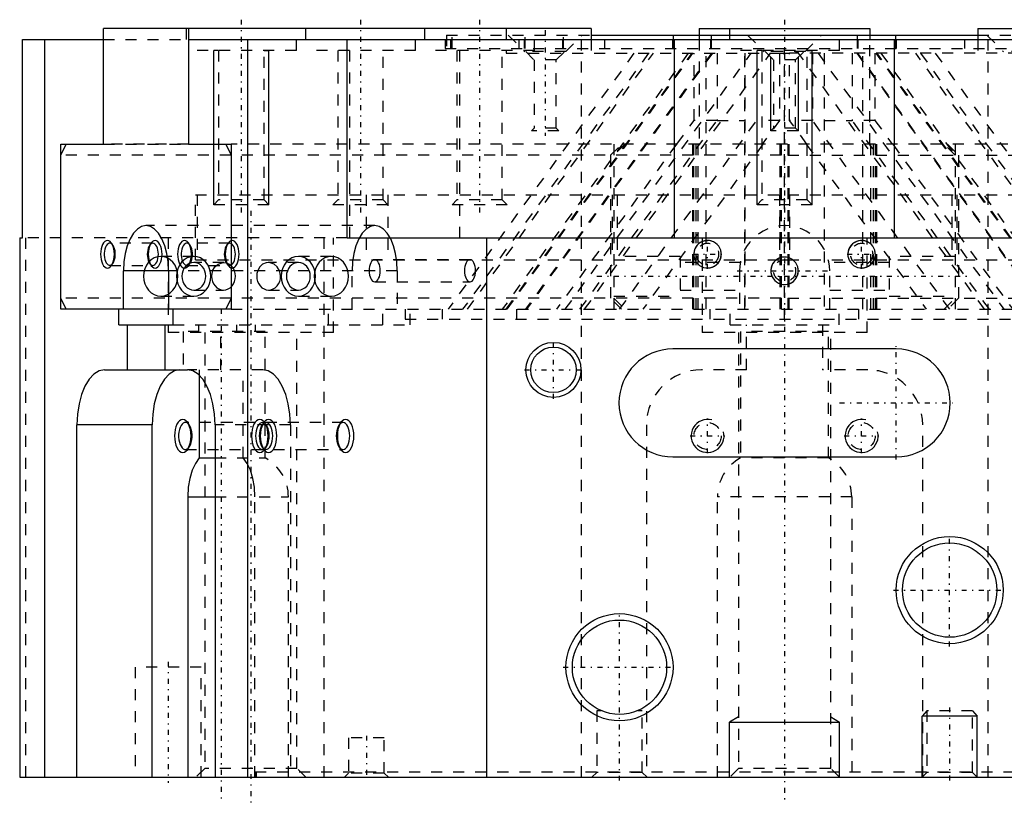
# Model space of a CAD drawing. Extents: x -69 to 69, y -2 to 69.
# Tile 1 of 2: x -69 to 20, y -2 to 69. Entities that reach past the tile are written whole.
import ezdxf

# ---------------------------------------------------------------- set-up
doc = ezdxf.new("R2010")
doc.units = 0
doc.linetypes.add('CENTER', pattern=[1.5, 0.45, -0.5, 0.05, -0.5])
doc.linetypes.add('DASHED', pattern=[2, 1, -1])
for name, color, linetype in [('AM_0', 7, 'CONTINUOUS'), ('AM_2', 5, 'CONTINUOUS'), ('AM_3', 6, 'DASHED'), ('AM_5', 3, 'CONTINUOUS'), ('AM_7', 4, 'CENTER')]:
    doc.layers.add(name, color=color, linetype=linetype)

msp = doc.modelspace()

# ---------------------------------------------------------------- linework, layer by layer
at = {"layer": 'AM_0'}
for p, q in [((-17.559, 68), (-61.899, 68)), ((-61.899, 57.5), (-61.899, 68)), ((-54.149, 68), (-54.149, 57.5)), ((-17.559, 68), (-17.559, 67)), ((-7.75, 68), (-7.75, 67.4)), ((-7.75, 68), (7.75, 68)), ((7.75, 68), (7.75, 67.4)), ((17.559, 68), (61.899, 68)), ((17.559, 68), (17.559, 67)), ((-17.559, 67.4), (17.559, 67.4)), ((-69.248, 67), (-61.899, 67)), ((-69.248, 49), (-69.248, 67)), ((-67.26, 67), (-67.26, 0)), ((-61.899, 57.5), (-61.899, 67)), ((-54.149, 67), (-54.149, 57.5)), ((-54.149, 67), (54.149, 67)), ((-48.787, 67), (-48.787, 0)), ((-39.748, 49), (-39.748, 67)), ((-65.774, 56.5), (-65.274, 57.5)), ((-65.774, 42.5), (-65.774, 57.5)), ((-65.774, 57.5), (-61.899, 57.5)), ((-65.274, 57.5), (-61.899, 57.5)), ((-54.149, 57.5), (-50.774, 57.5)), ((-54.149, 57.5), (-50.274, 57.5)), ((-50.774, 57.5), (-50.274, 56.5)), ((-50.274, 57.5), (-50.274, 42.5)), ((-65.774, 43.5), (-65.774, 56.5)), ((-50.274, 56.5), (-50.274, 43.5)), ((-69.5, 49), (-69.5, 0)), ((-69.5, 49), (-69.248, 49)), ((-39.748, 49), (39.748, 49)), ((-27.097, 49), (-27.097, 0)), ((-60.074, 42.5), (-60.074, 46)), ((-55.974, 46), (-55.974, 42.5)), ((-65.274, 42.5), (-65.774, 43.5)), ((-50.274, 43.5), (-50.774, 42.5)), ((-60.499, 42.5), (-65.774, 42.5)), ((-50.774, 42.5), (-65.274, 42.5)), ((-60.499, 41.1), (-60.499, 42.5)), ((-50.274, 42.5), (-55.549, 42.5)), ((-55.549, 41.1), (-55.549, 42.5)), ((-60.499, 41.1), (-55.549, 41.1)), ((-59.749, 41.1), (-59.749, 37)), ((-56.299, 41.1), (-56.299, 37)), ((10.15, 38.9), (-10.15, 38.9)), ((-61.799, 37), (-54.249, 37)), ((-53.182, 36.522), (-53.182, 29)), ((-64.299, 0), (-64.299, 32)), ((-57.457, 0), (-57.457, 32)), ((-51.749, 32), (-51.749, 0)), ((-53.182, 29), (-51.749, 29)), ((-10.15, 29.1), (10.15, 29.1)), ((-54.232, 25.48), (-54.232, 0)), ((-69.5, 0), (69.5, 0))]:
    msp.add_line(p, q, dxfattribs=at)
for points in [[(-55.974, 46), (-56.013, 46.8), (-56.13, 47.569), (-56.319, 48.278), (-56.574, 48.899), (-56.885, 49.409), (-57.239, 49.788), (-57.624, 50.021), (-58.024, 50.1), (-58.424, 50.021), (-58.808, 49.788), (-59.163, 49.409), (-59.473, 48.899), (-59.728, 48.278), (-59.918, 47.569), (-60.034, 46.8), (-60.074, 46)], [(-61.093, 48.405), (-61.183, 48.473), (-61.279, 48.504), (-61.376, 48.499), (-61.47, 48.456), (-61.559, 48.378), (-61.638, 48.268), (-61.706, 48.129), (-61.759, 47.966), (-61.795, 47.787), (-61.814, 47.597), (-61.814, 47.403), (-61.795, 47.213), (-61.759, 47.034), (-61.706, 46.871), (-61.638, 46.732), (-61.559, 46.622), (-61.47, 46.544), (-61.376, 46.501), (-61.279, 46.496), (-61.183, 46.527), (-61.093, 46.595)], [(-54.093, 48.405), (-54.183, 48.473), (-54.279, 48.504), (-54.376, 48.499), (-54.47, 48.456), (-54.559, 48.378), (-54.638, 48.268), (-54.706, 48.129), (-54.759, 47.966), (-54.795, 47.787), (-54.814, 47.597), (-54.814, 47.403), (-54.795, 47.213), (-54.759, 47.034), (-54.706, 46.871), (-54.638, 46.732), (-54.559, 46.622), (-54.47, 46.544), (-54.376, 46.501), (-54.279, 46.496), (-54.183, 46.527), (-54.093, 46.595)], [(-61.799, 37), (-62.286, 36.904), (-62.755, 36.619), (-63.188, 36.157), (-63.566, 35.536), (-63.877, 34.778), (-64.108, 33.913), (-64.251, 32.975), (-64.299, 32)], [(-54.957, 37), (-55.445, 36.904), (-55.914, 36.619), (-56.346, 36.157), (-56.725, 35.536), (-57.036, 34.778), (-57.267, 33.913), (-57.409, 32.975), (-57.457, 32)], [(-51.749, 32), (-51.797, 32.975), (-51.939, 33.913), (-52.17, 34.778), (-52.481, 35.536), (-52.86, 36.157), (-53.292, 36.619), (-53.761, 36.904), (-54.249, 37)], [(-54.171, 32.098), (-54.282, 32.184), (-54.399, 32.226), (-54.518, 32.221), (-54.635, 32.171), (-54.744, 32.077), (-54.843, 31.942), (-54.926, 31.772), (-54.992, 31.573), (-55.037, 31.353), (-55.06, 31.119), (-55.06, 30.881), (-55.037, 30.647), (-54.992, 30.427), (-54.926, 30.228), (-54.843, 30.058), (-54.744, 29.923), (-54.635, 29.829), (-54.518, 29.779), (-54.399, 29.774), (-54.282, 29.816), (-54.171, 29.902)], [(-53.182, 29), (-53.536, 28.513), (-53.83, 27.886), (-54.05, 27.149), (-54.186, 26.334), (-54.232, 25.48)]]:
    msp.add_lwpolyline(points, dxfattribs=at)
for points in [[(-61.524, 46.25), (-61.402, 46.274), (-61.285, 46.345), (-61.176, 46.461), (-61.082, 46.616), (-61.004, 46.806), (-60.946, 47.022), (-60.911, 47.256), (-60.899, 47.5), (-60.911, 47.744), (-60.946, 47.978), (-61.004, 48.194), (-61.082, 48.384), (-61.176, 48.539), (-61.285, 48.655), (-61.402, 48.726), (-61.524, 48.75), (-61.646, 48.726), (-61.763, 48.655), (-61.871, 48.539), (-61.966, 48.384), (-62.043, 48.194), (-62.101, 47.978), (-62.137, 47.744), (-62.149, 47.5), (-62.137, 47.256), (-62.101, 47.022), (-62.043, 46.806), (-61.966, 46.616), (-61.871, 46.461), (-61.763, 46.345), (-61.646, 46.274)], [(-54.524, 46.25), (-54.402, 46.274), (-54.285, 46.345), (-54.176, 46.461), (-54.082, 46.616), (-54.004, 46.806), (-53.946, 47.022), (-53.911, 47.256), (-53.899, 47.5), (-53.911, 47.744), (-53.946, 47.978), (-54.004, 48.194), (-54.082, 48.384), (-54.176, 48.539), (-54.285, 48.655), (-54.402, 48.726), (-54.524, 48.75), (-54.646, 48.726), (-54.763, 48.655), (-54.871, 48.539), (-54.966, 48.384), (-55.043, 48.194), (-55.101, 47.978), (-55.137, 47.744), (-55.149, 47.5), (-55.137, 47.256), (-55.101, 47.022), (-55.043, 46.806), (-54.966, 46.616), (-54.871, 46.461), (-54.763, 46.345), (-54.646, 46.274)], [(-54.682, 29.5), (-54.536, 29.529), (-54.395, 29.614), (-54.265, 29.753), (-54.152, 29.939), (-54.058, 30.167), (-53.989, 30.426), (-53.947, 30.707), (-53.932, 31), (-53.947, 31.293), (-53.989, 31.574), (-54.058, 31.833), (-54.152, 32.061), (-54.265, 32.247), (-54.395, 32.386), (-54.536, 32.471), (-54.682, 32.5), (-54.828, 32.471), (-54.969, 32.386), (-55.099, 32.247), (-55.212, 32.061), (-55.306, 31.833), (-55.375, 31.574), (-55.418, 31.293), (-55.432, 31), (-55.418, 30.707), (-55.375, 30.426), (-55.306, 30.167), (-55.212, 29.939), (-55.099, 29.753), (-54.969, 29.614), (-54.828, 29.529)]]:
    msp.add_lwpolyline(points, close=True, dxfattribs=at)
for centre, radius in [((-21, 37), 2.067), ((15, 17), 4.283), ((-15, 10), 4.283)]:
    msp.add_circle(centre, radius, dxfattribs=at)
for centre, start, end in [((-10.15, 34), 90, 270), ((10.15, 34), 270, 90)]:
    msp.add_arc(centre, 4.9, start, end, dxfattribs=at)
at = {"layer": 'AM_2'}
for p, q in [((-10.097, 67), (-10.097, 67.4)), ((-6.633, 67), (-6.633, 67.4)), ((6.633, 67), (6.633, 67.4)), ((10.097, 67), (10.097, 67.4)), ((-10, 49), (-10, 67)), ((10, 49), (10, 67)), ((-55.974, 46), (-60.074, 46)), ((-57.457, 32), (-64.299, 32)), ((-54.232, 25.48), (-51.749, 25.48))]:
    msp.add_line(p, q, dxfattribs=at)
at = {"layer": 'AM_3'}
for p, q in [((-54.363, 68), (-54.363, 66)), ((-44.363, 66), (-44.363, 68)), ((-43.538, 68), (-43.538, 66)), ((-33.538, 66), (-33.538, 68)), ((-32.713, 68), (-32.713, 66)), ((-25.309, 68), (-25.309, 65.75)), ((-22.713, 66), (-22.713, 68)), ((-5, 68), (-5, 66)), ((5, 66), (5, 68)), ((-30.731, 67.4), (-30.731, 66.2)), ((-30.731, 67.4), (-17.559, 67.4)), ((-30.195, 66.2), (-30.195, 67.4)), ((-25.11, 67.4), (-23.61, 65.9)), ((-23.563, 66.2), (-23.563, 67.4)), ((-20.098, 66.2), (-20.098, 67.4)), ((-19.89, 65.9), (-18.39, 67.4)), ((-7.75, 67.4), (-7.75, 67)), ((-3.36, 67.4), (-1.86, 65.9)), ((1.86, 65.9), (3.36, 67.4)), ((7.75, 67.4), (7.75, 67)), ((17.559, 67.4), (30.731, 67.4)), ((18.39, 67.4), (19.89, 65.9)), ((-61.899, 67), (-54.149, 67)), ((-39.5, 49), (-39.5, 67)), ((-30.847, 67), (-30.847, 66.2)), ((-30.311, 66.2), (-30.311, 67)), ((-29.5, 49), (-29.5, 67)), ((-24.108, 66.2), (-24.108, 67)), ((-23.62, 66.2), (-23.62, 67)), ((-20.156, 66.2), (-20.156, 67)), ((-18.473, 67), (-18.473, 0)), ((-17.559, 67), (-17.559, 65.75)), ((-16.358, 67), (-16.358, 66.2)), ((-10.155, 66.2), (-10.155, 67)), ((-10.097, 66.2), (-10.097, 67)), ((-7.75, 67), (-7.75, 57.5)), ((-6.691, 66.2), (-6.691, 67)), ((-6.633, 66.2), (-6.633, 67)), ((6.633, 66.2), (6.633, 67)), ((6.691, 66.2), (6.691, 67)), ((7.75, 57.5), (7.75, 67)), ((10.097, 66.2), (10.097, 67)), ((10.155, 66.2), (10.155, 67)), ((16.358, 67), (16.358, 66.2)), ((17.559, 67), (17.559, 65.75)), ((18.473, 67), (18.473, 0)), ((-44.363, 66), (-54.363, 66)), ((-51.43, 66), (-51.43, 52.433)), ((-47.296, 52.433), (-47.296, 66)), ((-33.538, 66), (-43.538, 66)), ((-40.605, 66), (-40.605, 52.433)), ((-36.471, 52.433), (-36.471, 66)), ((-22.713, 66), (-32.713, 66)), ((-30.847, 66.2), (30.847, 66.2)), ((-13.687, 65.75), (-30.582, 42.5)), ((-29.78, 66), (-29.78, 52.433)), ((-12.358, 65.75), (-29.253, 42.5)), ((-28.82, 42.5), (-11.925, 65.75)), ((-8.758, 65.75), (-25.653, 42.5)), ((-25.646, 52.433), (-25.646, 66)), ((-25.309, 65.75), (-0.455, 65.75)), ((-25.3, 42.5), (-8.404, 65.75)), ((-25.22, 42.5), (-8.325, 65.75)), ((-19.89, 65.9), (-23.61, 65.9)), ((-6.642, 65.75), (-23.537, 42.5)), ((-23.506, 65.9), (-22.756, 65.15)), ((-6.562, 65.75), (-23.457, 42.5)), ((-20.743, 65.15), (-19.993, 65.9)), ((-19.93, 42.5), (-3.034, 65.75)), ((-18.175, 42.5), (-1.279, 65.75)), ((-8.205, 59.661), (-8.205, 65.75)), ((-7.125, 42.5), (-7.125, 65.75)), ((-6.13, 65.75), (-6.13, 59.661)), ((5, 66), (-5, 66)), ((-3.615, 65.75), (-3.615, 42.5)), ((-3.6, 42.5), (-3.6, 65.75)), ((-2.523, 65.75), (-2.523, 59.661)), ((-2.067, 66), (-2.067, 52.433)), ((1.86, 65.9), (-1.86, 65.9)), ((-1.757, 65.9), (-1.006, 65.15)), ((-0.455, 65.75), (-0.455, 59.661)), ((-0.455, 65.75), (0.455, 65.75)), ((0, 41.6), (0, 66.2)), ((25.309, 65.75), (0.455, 65.75)), ((0.455, 59.661), (0.455, 65.75)), ((1.006, 65.15), (1.757, 65.9)), ((18.175, 42.5), (1.279, 65.75)), ((2.067, 52.433), (2.067, 66)), ((2.53, 65.75), (2.53, 59.661)), ((3.042, 65.75), (19.937, 42.5)), ((3.6, 65.75), (3.6, 42.5)), ((6.138, 65.75), (6.138, 59.661)), ((6.562, 65.75), (23.457, 42.5)), ((23.545, 42.5), (6.649, 65.75)), ((7.125, 42.5), (7.125, 65.75)), ((8.205, 65.75), (8.205, 59.661)), ((25.22, 42.5), (8.325, 65.75)), ((25.3, 42.5), (8.404, 65.75)), ((8.758, 65.75), (25.653, 42.5)), ((28.82, 42.5), (11.925, 65.75)), ((12.358, 65.75), (29.253, 42.5)), ((13.687, 65.75), (30.582, 42.5)), ((23.61, 65.9), (19.89, 65.9)), ((-22.756, 65.15), (-22.756, 58.944)), ((-20.743, 65.15), (-22.756, 65.15)), ((-20.743, 58.944), (-20.743, 65.15)), ((-1.006, 65.15), (-1.006, 58.944)), ((1.006, 65.15), (-1.006, 65.15)), ((1.006, 58.944), (1.006, 65.15)), ((-18.601, 42.5), (-6.13, 59.661)), ((-14.993, 42.5), (-2.523, 59.661)), ((-9.776, 57.5), (-8.205, 59.661)), ((-6.13, 59.661), (-8.205, 59.661)), ((-6.13, 59.661), (-3.615, 59.661)), ((-0.455, 59.661), (-2.523, 59.661)), ((-0.455, 59.661), (-2.026, 57.5)), ((2.53, 59.661), (0.455, 59.661)), ((2.026, 57.5), (0.455, 59.661)), ((15.001, 42.5), (2.53, 59.661)), ((3.6, 59.661), (6.138, 59.661)), ((8.205, 59.661), (6.138, 59.661)), ((18.608, 42.5), (6.138, 59.661)), ((8.205, 59.661), (9.776, 57.5)), ((-22.756, 58.944), (-23, 58.7)), ((-20.5, 58.7), (-23, 58.7)), ((-20.743, 58.944), (-22.756, 58.944)), ((-20.5, 58.7), (-20.743, 58.944)), ((-1.006, 58.944), (-1.25, 58.7)), ((1.25, 58.7), (-1.25, 58.7)), ((1.006, 58.944), (-1.006, 58.944)), ((1.25, 58.7), (1.006, 58.944)), ((-54.149, 57.5), (-61.899, 57.5)), ((-61.899, 57.5), (-54.149, 57.5)), ((50.274, 57.5), (-50.274, 57.5)), ((-9.826, 57.5), (-20.726, 42.5)), ((-15.805, 56.5), (-14.805, 57.5)), ((-14.5, 57.5), (-15.5, 56.5)), ((-15.5, 57.5), (-15.5, 42.5)), ((-1.976, 57.5), (-12.876, 42.5)), ((-8.355, 57.5), (-8.355, 42.5)), ((-8.255, 42.5), (-8.255, 57.5)), ((-8.05, 57.5), (-8.05, 42.5)), ((-7.85, 42.5), (-7.85, 57.5)), ((-0.405, 42.5), (-0.405, 57.5)), ((-0.305, 57.5), (-0.305, 42.5)), ((0.305, 57.5), (0.305, 42.5)), ((0.405, 42.5), (0.405, 57.5)), ((1.976, 57.5), (12.876, 42.5)), ((7.85, 42.5), (7.85, 57.5)), ((8.05, 57.5), (8.05, 42.5)), ((8.255, 42.5), (8.255, 57.5)), ((8.355, 57.5), (8.355, 42.5)), ((9.826, 57.5), (20.726, 42.5)), ((15.5, 56.5), (14.5, 57.5)), ((14.805, 57.5), (15.805, 56.5)), ((15.5, 57.5), (15.5, 42.5)), ((-0.305, 56.5), (-65.774, 56.5)), ((-15.805, 56.5), (-15.805, 43.5)), ((0.305, 56.5), (65.774, 56.5)), ((15.805, 56.5), (15.805, 43.5)), ((-53.519, 52.9), (-0.305, 52.9)), ((-53.519, 47), (-53.519, 52.9)), ((-53.369, 52.9), (-53.369, 47)), ((-38.019, 52.9), (-38.019, 47)), ((-36.064, 52.9), (-36.064, 47)), ((-15.655, 52.9), (-15.655, 47)), ((-15.2, 52.9), (-15.2, 47)), ((-0.455, 52.9), (-0.455, 47)), ((0.305, 52.9), (53.519, 52.9)), ((0.455, 52.9), (0.455, 47)), ((15.2, 52.9), (15.2, 47)), ((15.655, 52.9), (15.655, 47)), ((-51.43, 52.433), (-51.863, 52)), ((-46.863, 52), (-51.863, 52)), ((-47.296, 52.433), (-51.43, 52.433)), ((-46.863, 52), (-47.296, 52.433)), ((-40.605, 52.433), (-41.038, 52)), ((-36.038, 52), (-41.038, 52)), ((-36.471, 52.433), (-40.605, 52.433)), ((-36.038, 52), (-36.471, 52.433)), ((-29.78, 52.433), (-30.213, 52)), ((-25.213, 52), (-30.213, 52)), ((-25.646, 52.433), (-29.78, 52.433)), ((-25.213, 52), (-25.646, 52.433)), ((-2.067, 52.433), (-2.5, 52)), ((2.5, 52), (-2.5, 52)), ((2.067, 52.433), (-2.067, 52.433)), ((2.5, 52), (2.067, 52.433)), ((-37.239, 50.1), (-58.024, 50.1)), ((-39.748, 49), (-69.248, 49)), ((-68.974, 49), (-68.974, 0)), ((-57.404, 48.506), (-61.313, 48.506)), ((-61.022, 48.322), (-61.163, 48.521)), ((-57.554, 48.521), (-57.695, 48.322)), ((-55.997, 49), (-55.997, 40.4)), ((-50.404, 48.506), (-54.313, 48.506)), ((-54.022, 48.322), (-54.163, 48.521)), ((-50.554, 48.521), (-50.695, 48.322)), ((-41.877, 49), (-41.877, 0)), ((-40.997, 40.4), (-40.997, 49)), ((-7.5, 49), (-7.5, 40.4)), ((7.5, 40.4), (7.5, 49)), ((-61.163, 46.479), (-61.022, 46.678)), ((-57.695, 46.678), (-57.554, 46.479)), ((-53.68, 47.3), (-56.68, 47.3)), ((-54.163, 46.479), (-54.022, 46.678)), ((-50.947, 46.75), (-53.68, 46.75)), ((-53.519, 47), (-0.305, 47)), ((-50.695, 46.678), (-50.554, 46.479)), ((-44.18, 46.75), (-46.913, 46.75)), ((-41.18, 47.3), (-44.18, 47.3)), ((-28.579, 47.007), (-37.239, 47.007)), ((-9.5, 47.3), (-15.5, 47.3)), ((-9.5, 47.3), (-9.5, 43.7)), ((-4.034, 46.75), (-9.5, 46.75)), ((0.305, 47), (53.519, 47)), ((9.5, 46.75), (4.034, 46.75)), ((15.5, 47.3), (9.5, 47.3)), ((9.5, 47.3), (9.5, 43.7)), ((-61.313, 46.493), (-57.404, 46.493)), ((-35.189, 46), (-55.974, 46)), ((-54.313, 46.493), (-50.404, 46.493)), ((-39.289, 42.5), (-39.289, 46)), ((-35.189, 46), (-35.189, 42.5)), ((-4.1, 46), (-4.1, 42.5)), ((4.1, 42.5), (4.1, 46)), ((-37.239, 44.993), (-28.579, 44.993)), ((-53.68, 44.25), (-50.98, 44.25)), ((-46.88, 44.25), (-44.18, 44.25)), ((-9.5, 44.25), (-4.1, 44.25)), ((4.1, 44.25), (9.5, 44.25)), ((-0.305, 43.5), (-65.774, 43.5)), ((-56.68, 43.7), (-53.68, 43.7)), ((-44.18, 43.7), (-41.18, 43.7)), ((-14.805, 42.5), (-15.805, 43.5)), ((-15.5, 43.7), (-9.5, 43.7)), ((-15.5, 43.5), (-14.5, 42.5)), ((0.305, 43.5), (65.774, 43.5)), ((9.5, 43.7), (15.5, 43.7)), ((14.5, 42.5), (15.5, 43.5)), ((15.805, 43.5), (14.805, 42.5)), ((-50.274, 42.5), (50.274, 42.5)), ((-41.446, 41.1), (-41.446, 42.5)), ((-36.496, 41.1), (-36.496, 42.5)), ((-34.463, 42.5), (-34.463, 41.6)), ((-34.021, 41.1), (-34.021, 42.5)), ((-31.088, 41.6), (-31.088, 42.5)), ((-24.338, 41.6), (-24.338, 42.5)), ((-6.75, 41.6), (-6.75, 42.5)), ((-4.95, 41.1), (-4.95, 42.5)), ((4.95, 41.1), (4.95, 42.5)), ((6.75, 41.6), (6.75, 42.5)), ((-34.463, 41.6), (34.463, 41.6)), ((-40.997, 40.4), (-55.997, 40.4)), ((-55.549, 41.1), (-34.021, 41.1)), ((-54.66, 40.5), (-54.66, 37)), ((-47.182, 40.5), (-54.66, 40.5)), ((-53.254, 41.1), (-53.254, 40.5)), ((-52.685, 40.4), (-52.685, 0.812)), ((-51.21, 37), (-51.21, 40.5)), ((-49.804, 41.1), (-49.804, 40.5)), ((-48.079, 40.5), (-48.079, 41.1)), ((-47.182, 29), (-47.182, 40.5)), ((-44.309, 0.812), (-44.309, 40.4)), ((7.5, 40.4), (-7.5, 40.4)), ((-4.95, 41.1), (4.95, 41.1)), ((-4.188, 40.4), (-4.188, 0.812)), ((-4, 40.5), (-4, 29)), ((4, 40.5), (-4, 40.5)), ((-3.45, 37), (-3.45, 41.1)), ((3.45, 41.1), (3.45, 37)), ((4, 29), (4, 40.5)), ((4.188, 0.812), (4.188, 40.4)), ((-47.407, 37), (-54.249, 37)), ((-53.182, 37), (-53.182, 36.522)), ((-49.182, 29), (-49.182, 37)), ((-3.45, 37), (-7.55, 37)), ((7.55, 37), (3.45, 37)), ((-40.122, 32.229), (-54.448, 32.229)), ((-54.093, 32.004), (-54.249, 32.225)), ((-47.321, 32.225), (-47.477, 32.004)), ((-47.093, 32.004), (-47.249, 32.225)), ((-40.321, 32.225), (-40.477, 32.004)), ((-44.907, 32), (-51.749, 32)), ((-44.907, 32), (-44.907, 0)), ((-12.55, 32), (-12.55, 0)), ((12.55, 0), (12.55, 32)), ((-54.448, 29.77), (-40.122, 29.77)), ((-54.249, 29.775), (-54.093, 29.996)), ((-47.477, 29.996), (-47.321, 29.775)), ((-47.249, 29.775), (-47.093, 29.996)), ((-40.477, 29.996), (-40.321, 29.775)), ((-51.749, 29), (-47.182, 29)), ((4, 29), (-4, 29)), ((-51.749, 25.48), (-45.082, 25.48)), ((-48.132, 0), (-48.132, 25.48)), ((-45.082, 0), (-45.082, 25.48)), ((-6.1, 0), (-6.1, 25.48)), ((6.1, 25.48), (-6.1, 25.48)), ((6.1, 25.48), (6.1, 0)), ((-59, 10), (-59, 0)), ((-53, 10), (-59, 10)), ((-53, 0), (-53, 10)), ((-16.656, 6.05), (-17.067, 6.05)), ((-17.067, 6.05), (-17.067, 0.433)), ((-12.933, 6.05), (-13.344, 6.05)), ((-12.933, 0.433), (-12.933, 6.05)), ((12.933, 6.05), (12.933, 0.433)), ((17.067, 6.05), (12.933, 6.05)), ((17.067, 0.433), (17.067, 6.05)), ((-39.621, 3.6), (-39.621, 0.379)), ((-36.379, 3.6), (-39.621, 3.6)), ((-36.379, 0.379), (-36.379, 3.6)), ((-52.685, 0.812), (-53.497, 0)), ((-44.309, 0.812), (-52.685, 0.812)), ((-48.1, 0.5), (-48.1, 0)), ((-48.1, 0.5), (48.1, 0.5)), ((-48, 0.5), (-48, 0)), ((-43.497, 0), (-44.309, 0.812)), ((-39.621, 0.379), (-40, 0)), ((-36.379, 0.379), (-39.621, 0.379)), ((-36, 0), (-36.379, 0.379)), ((-17.067, 0.433), (-17.5, 0)), ((-12.933, 0.433), (-17.067, 0.433)), ((-12.5, 0), (-12.933, 0.433)), ((-4.188, 0.812), (-5, 0)), ((4.188, 0.812), (-4.188, 0.812)), ((5, 0), (4.188, 0.812)), ((12.933, 0.433), (12.5, 0)), ((17.067, 0.433), (12.933, 0.433)), ((17.5, 0), (17.067, 0.433))]:
    msp.add_line(p, q, dxfattribs=at)
for points in [[(-35.189, 46), (-35.228, 46.8), (-35.345, 47.569), (-35.535, 48.278), (-35.79, 48.899), (-36.1, 49.409), (-36.455, 49.788), (-36.839, 50.021), (-37.239, 50.1), (-37.639, 50.021), (-38.024, 49.788), (-38.378, 49.409), (-38.689, 48.899), (-38.944, 48.278), (-39.133, 47.569), (-39.25, 46.8), (-39.289, 46)], [(-61.093, 46.595), (-61.006, 46.703), (-60.932, 46.843), (-60.873, 47.01), (-60.833, 47.198), (-60.812, 47.398), (-60.812, 47.602), (-60.833, 47.802), (-60.873, 47.99), (-60.932, 48.157), (-61.006, 48.297), (-61.093, 48.405)], [(-54.093, 46.595), (-54.006, 46.703), (-53.932, 46.843), (-53.873, 47.01), (-53.833, 47.198), (-53.812, 47.398), (-53.812, 47.602), (-53.833, 47.802), (-53.873, 47.99), (-53.932, 48.157), (-54.006, 48.297), (-54.093, 48.405)], [(-51.973, 46), (-52.038, 45.765), (-52.063, 45.519), (-52.045, 45.272), (-51.985, 45.035), (-51.886, 44.815), (-51.752, 44.623), (-51.587, 44.465), (-51.398, 44.347), (-51.194, 44.274), (-50.98, 44.25), (-50.767, 44.274), (-50.562, 44.347), (-50.374, 44.465), (-50.209, 44.623), (-50.075, 44.815), (-49.976, 45.035), (-49.916, 45.272), (-49.898, 45.519), (-49.922, 45.765), (-49.988, 46)], [(-47.873, 46), (-47.938, 45.765), (-47.963, 45.519), (-47.945, 45.272), (-47.885, 45.035), (-47.786, 44.815), (-47.652, 44.623), (-47.487, 44.465), (-47.298, 44.347), (-47.094, 44.274), (-46.88, 44.25), (-46.667, 44.274), (-46.462, 44.347), (-46.274, 44.465), (-46.109, 44.623), (-45.975, 44.815), (-45.876, 45.035), (-45.816, 45.272), (-45.798, 45.519), (-45.822, 45.765), (-45.888, 46)], [(-44.907, 32), (-44.955, 32.975), (-45.097, 33.913), (-45.328, 34.778), (-45.639, 35.536), (-46.018, 36.157), (-46.45, 36.619), (-46.919, 36.904), (-47.407, 37)], [(-54.171, 29.902), (-54.067, 30.035), (-53.979, 30.206), (-53.909, 30.409), (-53.861, 30.635), (-53.836, 30.877), (-53.836, 31.123), (-53.861, 31.365), (-53.909, 31.591), (-53.979, 31.794), (-54.067, 31.965), (-54.171, 32.098)], [(-48.132, 25.48), (-48.178, 26.334), (-48.314, 27.149), (-48.535, 27.886), (-48.828, 28.513), (-49.182, 29)]]:
    msp.add_lwpolyline(points, dxfattribs=at)
for points in [[(-57.404, 46.493), (-57.306, 46.513), (-57.212, 46.57), (-57.125, 46.663), (-57.049, 46.788), (-56.986, 46.941), (-56.94, 47.115), (-56.911, 47.304), (-56.901, 47.5), (-56.911, 47.696), (-56.94, 47.885), (-56.986, 48.059), (-57.049, 48.212), (-57.125, 48.337), (-57.212, 48.43), (-57.306, 48.487), (-57.404, 48.506), (-57.503, 48.487), (-57.597, 48.43), (-57.684, 48.337), (-57.76, 48.212), (-57.823, 48.059), (-57.869, 47.885), (-57.898, 47.696), (-57.908, 47.5), (-57.898, 47.304), (-57.869, 47.115), (-57.823, 46.941), (-57.76, 46.788), (-57.684, 46.663), (-57.597, 46.57), (-57.503, 46.513)], [(-57.194, 46.25), (-57.072, 46.274), (-56.954, 46.345), (-56.846, 46.461), (-56.752, 46.616), (-56.674, 46.806), (-56.616, 47.022), (-56.581, 47.256), (-56.569, 47.5), (-56.581, 47.744), (-56.616, 47.978), (-56.674, 48.194), (-56.752, 48.384), (-56.846, 48.539), (-56.954, 48.655), (-57.072, 48.726), (-57.194, 48.75), (-57.316, 48.726), (-57.433, 48.655), (-57.541, 48.539), (-57.636, 48.384), (-57.713, 48.194), (-57.771, 47.978), (-57.807, 47.744), (-57.819, 47.5), (-57.807, 47.256), (-57.771, 47.022), (-57.713, 46.806), (-57.636, 46.616), (-57.541, 46.461), (-57.433, 46.345), (-57.316, 46.274)], [(-50.404, 46.493), (-50.306, 46.513), (-50.212, 46.57), (-50.125, 46.663), (-50.049, 46.788), (-49.986, 46.941), (-49.94, 47.115), (-49.911, 47.304), (-49.901, 47.5), (-49.911, 47.696), (-49.94, 47.885), (-49.986, 48.059), (-50.049, 48.212), (-50.125, 48.337), (-50.212, 48.43), (-50.306, 48.487), (-50.404, 48.506), (-50.503, 48.487), (-50.597, 48.43), (-50.684, 48.337), (-50.76, 48.212), (-50.823, 48.059), (-50.869, 47.885), (-50.898, 47.696), (-50.908, 47.5), (-50.898, 47.304), (-50.869, 47.115), (-50.823, 46.941), (-50.76, 46.788), (-50.684, 46.663), (-50.597, 46.57), (-50.503, 46.513)], [(-50.194, 46.25), (-50.072, 46.274), (-49.954, 46.345), (-49.846, 46.461), (-49.752, 46.616), (-49.674, 46.806), (-49.616, 47.022), (-49.581, 47.256), (-49.569, 47.5), (-49.581, 47.744), (-49.616, 47.978), (-49.674, 48.194), (-49.752, 48.384), (-49.846, 48.539), (-49.954, 48.655), (-50.072, 48.726), (-50.194, 48.75), (-50.316, 48.726), (-50.433, 48.655), (-50.541, 48.539), (-50.636, 48.384), (-50.713, 48.194), (-50.771, 47.978), (-50.807, 47.744), (-50.819, 47.5), (-50.807, 47.256), (-50.771, 47.022), (-50.713, 46.806), (-50.636, 46.616), (-50.541, 46.461), (-50.433, 46.345), (-50.316, 46.274)], [(-56.68, 47.3), (-56.985, 47.265), (-57.277, 47.163), (-57.546, 46.997), (-57.783, 46.773), (-57.977, 46.5), (-58.121, 46.189), (-58.209, 45.851), (-58.239, 45.5), (-58.209, 45.149), (-58.121, 44.811), (-57.977, 44.5), (-57.783, 44.227), (-57.546, 44.003), (-57.277, 43.837), (-56.985, 43.735), (-56.68, 43.7), (-56.376, 43.735), (-56.084, 43.837), (-55.814, 44.003), (-55.578, 44.227), (-55.384, 44.5), (-55.24, 44.811), (-55.152, 45.149), (-55.122, 45.5), (-55.152, 45.851), (-55.24, 46.189), (-55.384, 46.5), (-55.578, 46.773), (-55.814, 46.997), (-56.084, 47.163), (-56.376, 47.265)], [(-53.68, 47.3), (-53.985, 47.265), (-54.277, 47.163), (-54.546, 46.997), (-54.783, 46.773), (-54.977, 46.5), (-55.121, 46.189), (-55.209, 45.851), (-55.239, 45.5), (-55.209, 45.149), (-55.121, 44.811), (-54.977, 44.5), (-54.783, 44.227), (-54.546, 44.003), (-54.277, 43.837), (-53.985, 43.735), (-53.68, 43.7), (-53.376, 43.735), (-53.084, 43.837), (-52.814, 44.003), (-52.578, 44.227), (-52.384, 44.5), (-52.24, 44.811), (-52.152, 45.149), (-52.122, 45.5), (-52.152, 45.851), (-52.24, 46.189), (-52.384, 46.5), (-52.578, 46.773), (-52.814, 46.997), (-53.084, 47.163), (-53.376, 47.265)], [(-53.68, 46.75), (-53.892, 46.726), (-54.095, 46.655), (-54.282, 46.539), (-54.446, 46.384), (-54.581, 46.194), (-54.681, 45.978), (-54.742, 45.744), (-54.763, 45.5), (-54.742, 45.256), (-54.681, 45.022), (-54.581, 44.806), (-54.446, 44.616), (-54.282, 44.461), (-54.095, 44.345), (-53.892, 44.274), (-53.68, 44.25), (-53.469, 44.274), (-53.266, 44.345), (-53.079, 44.461), (-52.915, 44.616), (-52.78, 44.806), (-52.68, 45.022), (-52.619, 45.256), (-52.598, 45.5), (-52.619, 45.744), (-52.68, 45.978), (-52.78, 46.194), (-52.915, 46.384), (-53.079, 46.539), (-53.266, 46.655), (-53.469, 46.726)], [(-44.18, 47.3), (-44.485, 47.265), (-44.777, 47.163), (-45.046, 46.997), (-45.283, 46.773), (-45.477, 46.5), (-45.621, 46.189), (-45.709, 45.851), (-45.739, 45.5), (-45.709, 45.149), (-45.621, 44.811), (-45.477, 44.5), (-45.283, 44.227), (-45.046, 44.003), (-44.777, 43.837), (-44.485, 43.735), (-44.18, 43.7), (-43.876, 43.735), (-43.584, 43.837), (-43.314, 44.003), (-43.078, 44.227), (-42.884, 44.5), (-42.74, 44.811), (-42.652, 45.149), (-42.622, 45.5), (-42.652, 45.851), (-42.74, 46.189), (-42.884, 46.5), (-43.078, 46.773), (-43.314, 46.997), (-43.584, 47.163), (-43.876, 47.265)], [(-44.18, 46.75), (-44.392, 46.726), (-44.595, 46.655), (-44.782, 46.539), (-44.946, 46.384), (-45.081, 46.194), (-45.181, 45.978), (-45.242, 45.744), (-45.263, 45.5), (-45.242, 45.256), (-45.181, 45.022), (-45.081, 44.806), (-44.946, 44.616), (-44.782, 44.461), (-44.595, 44.345), (-44.392, 44.274), (-44.18, 44.25), (-43.969, 44.274), (-43.766, 44.345), (-43.579, 44.461), (-43.415, 44.616), (-43.28, 44.806), (-43.18, 45.022), (-43.119, 45.256), (-43.098, 45.5), (-43.119, 45.744), (-43.18, 45.978), (-43.28, 46.194), (-43.415, 46.384), (-43.579, 46.539), (-43.766, 46.655), (-43.969, 46.726)], [(-41.18, 47.3), (-41.485, 47.265), (-41.777, 47.163), (-42.046, 46.997), (-42.283, 46.773), (-42.477, 46.5), (-42.621, 46.189), (-42.709, 45.851), (-42.739, 45.5), (-42.709, 45.149), (-42.621, 44.811), (-42.477, 44.5), (-42.283, 44.227), (-42.046, 44.003), (-41.777, 43.837), (-41.485, 43.735), (-41.18, 43.7), (-40.876, 43.735), (-40.584, 43.837), (-40.314, 44.003), (-40.078, 44.227), (-39.884, 44.5), (-39.74, 44.811), (-39.652, 45.149), (-39.622, 45.5), (-39.652, 45.851), (-39.74, 46.189), (-39.884, 46.5), (-40.078, 46.773), (-40.314, 46.997), (-40.584, 47.163), (-40.876, 47.265)], [(-37.239, 47.007), (-37.337, 46.987), (-37.432, 46.93), (-37.519, 46.837), (-37.595, 46.712), (-37.658, 46.559), (-37.704, 46.385), (-37.733, 46.196), (-37.742, 46), (-37.733, 45.804), (-37.704, 45.615), (-37.658, 45.441), (-37.595, 45.288), (-37.519, 45.163), (-37.432, 45.07), (-37.337, 45.013), (-37.239, 44.993), (-37.141, 45.013), (-37.047, 45.07), (-36.96, 45.163), (-36.883, 45.288), (-36.821, 45.441), (-36.774, 45.615), (-36.746, 45.804), (-36.736, 46), (-36.746, 46.196), (-36.774, 46.385), (-36.821, 46.559), (-36.883, 46.712), (-36.96, 46.837), (-37.047, 46.93), (-37.141, 46.987)], [(-28.579, 44.993), (-28.481, 45.013), (-28.386, 45.07), (-28.299, 45.163), (-28.223, 45.288), (-28.16, 45.441), (-28.114, 45.615), (-28.085, 45.804), (-28.076, 46), (-28.085, 46.196), (-28.114, 46.385), (-28.16, 46.559), (-28.223, 46.712), (-28.299, 46.837), (-28.386, 46.93), (-28.481, 46.987), (-28.579, 47.007), (-28.677, 46.987), (-28.771, 46.93), (-28.858, 46.837), (-28.935, 46.712), (-28.997, 46.559), (-29.044, 46.385), (-29.072, 46.196), (-29.082, 46), (-29.072, 45.804), (-29.044, 45.615), (-28.997, 45.441), (-28.935, 45.288), (-28.858, 45.163), (-28.771, 45.07), (-28.677, 45.013)], [(-47.682, 29.5), (-47.536, 29.529), (-47.395, 29.614), (-47.265, 29.753), (-47.152, 29.939), (-47.058, 30.167), (-46.989, 30.426), (-46.947, 30.707), (-46.932, 31), (-46.947, 31.293), (-46.989, 31.574), (-47.058, 31.833), (-47.152, 32.061), (-47.265, 32.247), (-47.395, 32.386), (-47.536, 32.471), (-47.682, 32.5), (-47.828, 32.471), (-47.969, 32.386), (-48.099, 32.247), (-48.212, 32.061), (-48.306, 31.833), (-48.375, 31.574), (-48.418, 31.293), (-48.432, 31), (-48.418, 30.707), (-48.375, 30.426), (-48.306, 30.167), (-48.212, 29.939), (-48.099, 29.753), (-47.969, 29.614), (-47.828, 29.529)], [(-47.448, 29.77), (-47.328, 29.794), (-47.213, 29.864), (-47.106, 29.978), (-47.013, 30.131), (-46.937, 30.317), (-46.88, 30.529), (-46.845, 30.76), (-46.833, 31), (-46.845, 31.24), (-46.88, 31.471), (-46.937, 31.683), (-47.013, 31.869), (-47.106, 32.022), (-47.213, 32.136), (-47.328, 32.206), (-47.448, 32.229), (-47.568, 32.206), (-47.683, 32.136), (-47.789, 32.022), (-47.883, 31.869), (-47.959, 31.683), (-48.016, 31.471), (-48.051, 31.24), (-48.063, 31), (-48.051, 30.76), (-48.016, 30.529), (-47.959, 30.317), (-47.883, 30.131), (-47.789, 29.978), (-47.683, 29.864), (-47.568, 29.794)], [(-47.122, 29.77), (-47.002, 29.794), (-46.887, 29.864), (-46.781, 29.978), (-46.687, 30.131), (-46.611, 30.317), (-46.554, 30.529), (-46.519, 30.76), (-46.507, 31), (-46.519, 31.24), (-46.554, 31.471), (-46.611, 31.683), (-46.687, 31.869), (-46.781, 32.022), (-46.887, 32.136), (-47.002, 32.206), (-47.122, 32.229), (-47.242, 32.206), (-47.357, 32.136), (-47.464, 32.022), (-47.557, 31.869), (-47.633, 31.683), (-47.69, 31.471), (-47.725, 31.24), (-47.737, 31), (-47.725, 30.76), (-47.69, 30.529), (-47.633, 30.317), (-47.557, 30.131), (-47.464, 29.978), (-47.357, 29.864), (-47.242, 29.794)], [(-46.888, 29.5), (-46.742, 29.529), (-46.601, 29.614), (-46.471, 29.753), (-46.358, 29.939), (-46.264, 30.167), (-46.195, 30.426), (-46.152, 30.707), (-46.138, 31), (-46.152, 31.293), (-46.195, 31.574), (-46.264, 31.833), (-46.358, 32.061), (-46.471, 32.247), (-46.601, 32.386), (-46.742, 32.471), (-46.888, 32.5), (-47.034, 32.471), (-47.175, 32.386), (-47.305, 32.247), (-47.418, 32.061), (-47.511, 31.833), (-47.581, 31.574), (-47.623, 31.293), (-47.638, 31), (-47.623, 30.707), (-47.581, 30.426), (-47.511, 30.167), (-47.418, 29.939), (-47.305, 29.753), (-47.175, 29.614), (-47.034, 29.529)], [(-40.122, 29.77), (-40.002, 29.794), (-39.887, 29.864), (-39.781, 29.978), (-39.687, 30.131), (-39.611, 30.317), (-39.554, 30.529), (-39.519, 30.76), (-39.507, 31), (-39.519, 31.24), (-39.554, 31.471), (-39.611, 31.683), (-39.687, 31.869), (-39.781, 32.022), (-39.887, 32.136), (-40.002, 32.206), (-40.122, 32.229), (-40.242, 32.206), (-40.357, 32.136), (-40.464, 32.022), (-40.557, 31.869), (-40.633, 31.683), (-40.69, 31.471), (-40.725, 31.24), (-40.737, 31), (-40.725, 30.76), (-40.69, 30.529), (-40.633, 30.317), (-40.557, 30.131), (-40.464, 29.978), (-40.357, 29.864), (-40.242, 29.794)], [(-39.888, 29.5), (-39.742, 29.529), (-39.601, 29.614), (-39.471, 29.753), (-39.358, 29.939), (-39.264, 30.167), (-39.195, 30.426), (-39.152, 30.707), (-39.138, 31), (-39.152, 31.293), (-39.195, 31.574), (-39.264, 31.833), (-39.358, 32.061), (-39.471, 32.247), (-39.601, 32.386), (-39.742, 32.471), (-39.888, 32.5), (-40.034, 32.471), (-40.175, 32.386), (-40.305, 32.247), (-40.418, 32.061), (-40.511, 31.833), (-40.581, 31.574), (-40.623, 31.293), (-40.638, 31), (-40.623, 30.707), (-40.581, 30.426), (-40.511, 30.167), (-40.418, 29.939), (-40.305, 29.753), (-40.175, 29.614), (-40.034, 29.529)]]:
    msp.add_lwpolyline(points, close=True, dxfattribs=at)
for points in [[(-51.973, 46, 0), (-51.768, 46.348, 0), (-51.469, 46.602, 0), (-51.112, 46.735, 0), (-50.946, 46.75, 0)], [(-50.946, 46.75, 0), (-50.751, 46.729, 0), (-50.427, 46.588, 0), (-50.161, 46.326, 0), (-49.988, 46, 0)], [(-46.915, 46.75, 0), (-47.11, 46.729, 0), (-47.434, 46.588, 0), (-47.7, 46.326, 0), (-47.873, 46, 0)], [(-45.888, 46, 0), (-46.093, 46.348, 0), (-46.392, 46.602, 0), (-46.749, 46.735, 0), (-46.915, 46.75, 0)]]:
    msp.add_polyline3d(points, dxfattribs=at)
for centre, radius in [((-7, 47.5), 1.007), ((7, 47.5), 1.007), ((0, 46), 1.006), ((-7, 31), 1.23), ((7, 31), 1.23)]:
    msp.add_circle(centre, radius, dxfattribs=at)
for centre, radius, start, end in [((0, 46), 4.1, 0, 180), ((-7.55, 32), 5, 90, 180), ((7.55, 32), 5, 0, 90), ((-49.082, 25.48), 4, 0, 61.64065), ((-2.1, 25.48), 4, 118.35935, 180), ((2.1, 25.48), 4, 0, 61.64065)]:
    msp.add_arc(centre, radius, start, end, dxfattribs=at)
at = {"layer": 'AM_5'}
for p, q in [((-51.863, 52), (-51.863, 66)), ((-51.43, 66), (-51.863, 66)), ((-47.296, 66), (-46.863, 66)), ((-46.863, 52), (-46.863, 66)), ((-2.5, 52), (-2.5, 66)), ((-2.067, 66), (-2.5, 66)), ((-1.006, 65.9), (-1.25, 65.9)), ((-1.25, 58.7), (-1.25, 65.393)), ((1.006, 65.9), (1.25, 65.9)), ((1.25, 58.7), (1.25, 65.393)), ((2.067, 66), (2.5, 66)), ((2.5, 52), (2.5, 66)), ((-4.188, 5.5), (-5, 5)), ((4.188, 5.5), (5, 5)), ((12.933, 6.05), (12.5, 5.55)), ((17.5, 5.55), (12.5, 5.55)), ((12.5, 0), (12.5, 5.55)), ((17.067, 6.05), (17.5, 5.55)), ((17.5, 0), (17.5, 5.55)), ((-5, 0), (-5, 5)), ((-5, 5), (5, 5)), ((5, 0), (5, 5))]:
    msp.add_line(p, q, dxfattribs=at)
for centre, radius in [((-21, 37), 2.5), ((15, 17), 4.864), ((-15, 10), 4.864)]:
    msp.add_circle(centre, radius, dxfattribs=at)
for centre, radius, start, end in [((-7, 47.5), 1.25, 75, 15), ((-7, 47.5), 1.25, 255, 195), ((7, 47.5), 1.25, 75, 15), ((7, 47.5), 1.25, 255, 195), ((0, 46), 1.25, 75, 15), ((0, 46), 1.25, 255, 195), ((-7, 31), 1.5, 75, 15), ((7, 31), 1.5, 75, 15)]:
    msp.add_arc(centre, radius, start, end, dxfattribs=at)
at = {"layer": 'AM_7'}
for p, q in [((-49.363, 68.8), (-49.363, 51.2)), ((-38.538, 68.8), (-38.538, 51.2)), ((-27.713, 68.8), (-27.713, 51.2)), ((0, 68.8), (0, -2.45)), ((-21.75, 67.835), (-21.75, 58.265)), ((-48.497, 51.45), (-48.497, -2.45)), ((-7, 46.188), (-7, 48.812)), ((7, 46.188), (7, 48.812)), ((-8.312, 47.5), (-5.688, 47.5)), ((5.688, 47.5), (8.312, 47.5)), ((-4.305, 46), (4.305, 46)), ((-17.05, 45.5), (17.05, 45.5)), ((-51.182, 42.525), (-51.182, -2.025)), ((-21, 34.375), (-21, 39.625)), ((10.15, 28.855), (10.15, 39.145)), ((-23.625, 37), (-18.375, 37)), ((5.005, 34), (15.295, 34)), ((-7, 29.425), (-7, 32.575)), ((7, 29.425), (7, 32.575)), ((-8.575, 31), (-5.425, 31)), ((5.425, 31), (8.575, 31)), ((15, 11.893), (15, 22.107)), ((9.893, 17), (20.107, 17)), ((-15, -0.302), (-15, 15.107)), ((-56, 10.5), (-56, -0.5)), ((-20.107, 10), (-9.893, 10)), ((15, 6.353), (15, -0.302)), ((-38, 3.78), (-38, -0.18))]:
    msp.add_line(p, q, dxfattribs=at)

doc.saveas('drawing.dxf')
